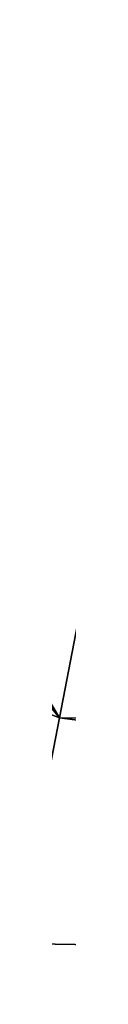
# Model space of a CAD drawing. Header units: metres. Extents: x 3396912 to 3397061, y 5691756 to 5691931.
# Tile 46 of 256: x 3396947.81229 to 3396947.8161, y 5691832.64974 to 5691833.07793. Entities that reach past the tile are written whole.
import ezdxf

# ---------------------------------------------------------------- set-up
doc = ezdxf.new("R2010")
doc.units = ezdxf.units.M
doc.header["$LTSCALE"] = 0.25
for name, color, linetype in [('GROUP347', 7, 'Continuous'), ('MESH1016', 7, 'Continuous'), ('MESH1079', 7, 'Continuous'), ('MESH990', 7, 'Continuous')]:
    doc.layers.add(name, color=color, linetype=linetype)

msp = doc.modelspace()

# ---------------------------------------------------------------- meshes
at = {"layer": 'GROUP347', "color": 7}
mesh = msp.add_polyface(dxfattribs=at)
corners = [(3396950.339229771, 5691836.466166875, 0.4000000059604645), (3396949.866046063, 5691836.098970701, 0.1000000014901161), (3396950.474161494, 5691836.217154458, 0.4000000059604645), (3396949.734106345, 5691836.342453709, 0.1000000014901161), (3396950.204295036, 5691836.715176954, 0.4000000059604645), (3396950.204295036, 5691836.715176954, 0.4000000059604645), (3396949.992653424, 5691836.903377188, 0.4000000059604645), (3396949.734106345, 5691836.342453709, 0.1000000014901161), (3396950.040100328, 5691835.777759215, 0.1000000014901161), (3396950.60909623, 5691835.96814438, 0.4000000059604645), (3396950.60909623, 5691835.96814438, 0.4000000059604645), (3396950.040100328, 5691835.777759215, 0.1000000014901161), (3396950.651195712, 5691835.688068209, 0.4000000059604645), (3396950.087840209, 5691835.460186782, 0.1000000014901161), (3396950.693293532, 5691835.408000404, 0.4000000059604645), (3396950.135575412, 5691835.142620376, 0.1000000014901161), (3396950.735396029, 5691835.127926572, 0.4000000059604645), (3396950.735396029, 5691835.127926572, 0.4000000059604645), (3396950.135575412, 5691835.142620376, 0.1000000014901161), (3396950.679637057, 5691834.850249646, 0.4000000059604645), (3396950.072351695, 5691834.827765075, 0.1000000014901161), (3396950.623873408, 5691834.572578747, 0.4000000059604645), (3396950.009120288, 5691834.512913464, 0.1000000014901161), (3396950.568111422, 5691834.294899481, 0.4000000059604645), (3396950.568111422, 5691834.294899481, 0.4000000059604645), (3396950.009120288, 5691834.512913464, 0.1000000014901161), (3396950.421151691, 5691834.052793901, 0.4000000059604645), (3396949.8424882, 5691834.238390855, 0.1000000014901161), (3396950.27419196, 5691833.810688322, 0.4000000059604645), (3396949.675848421, 5691833.963871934, 0.1000000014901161), (3396950.127229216, 5691833.568580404, 0.4000000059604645), (3396950.127229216, 5691833.568580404, 0.4000000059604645), (3396949.675848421, 5691833.963871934, 0.1000000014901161), (3396949.906625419, 5691833.390967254, 0.4000000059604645), (3396949.425707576, 5691833.762478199, 0.1000000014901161), (3396949.686021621, 5691833.213354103, 0.4000000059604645), (3396949.175571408, 5691833.561078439, 0.1000000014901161), (3396949.465419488, 5691833.035732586, 0.4000000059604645), (3396949.175571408, 5691833.561078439, 0.1000000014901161), (3396949.197523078, 5691832.943833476, 0.4000000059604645), (3396949.465419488, 5691833.035732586, 0.4000000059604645), (3396948.853966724, 5691833.450755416, 0.1000000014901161), (3396948.929631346, 5691832.851928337, 0.4000000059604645), (3396948.568049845, 5691833.352665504, 0.1000000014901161), (3396948.661739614, 5691832.760023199, 0.4000000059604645), (3396948.568049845, 5691833.352665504, 0.1000000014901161), (3396948.378561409, 5691832.764811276, 0.4000000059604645), (3396948.661739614, 5691832.760023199, 0.4000000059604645), (3396948.246957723, 5691833.358094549, 0.1000000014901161), (3396948.09538019, 5691832.769597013, 0.4000000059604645), (3396947.925862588, 5691833.363521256, 0.1000000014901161), (3396947.812201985, 5691832.774385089, 0.4000000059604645), (3396947.925862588, 5691833.363521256, 0.1000000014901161), (3396947.547567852, 5691832.875291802, 0.4000000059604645), (3396947.812201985, 5691832.774385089, 0.4000000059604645), (3396947.625801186, 5691833.477930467, 0.1000000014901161), (3396947.282930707, 5691832.976196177, 0.4000000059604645), (3396947.325738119, 5691833.592348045, 0.1000000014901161), (3396947.018301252, 5691833.077096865, 0.4000000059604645), (3396947.325738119, 5691833.592348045, 0.1000000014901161), (3396946.803823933, 5691833.262063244, 0.4000000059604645), (3396947.018301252, 5691833.077096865, 0.4000000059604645), (3396947.082544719, 5691833.802079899, 0.1000000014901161), (3396946.589349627, 5691833.447031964, 0.4000000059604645), (3396946.839354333, 5691834.011814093, 0.1000000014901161), (3396946.374870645, 5691833.632006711, 0.4000000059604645), (3396946.839354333, 5691834.011814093, 0.1000000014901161), (3396946.236174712, 5691833.878938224, 0.4000000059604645), (3396946.374870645, 5691833.632006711, 0.4000000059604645), (3396946.682088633, 5691834.291809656, 0.1000000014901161), (3396946.097481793, 5691834.125872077, 0.4000000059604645), (3396946.524825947, 5691834.571807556, 0.1000000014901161), (3396945.958788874, 5691834.37280593, 0.4000000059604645), (3396946.524825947, 5691834.571807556, 0.1000000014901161), (3396945.912439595, 5691834.652210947, 0.4000000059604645), (3396945.958788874, 5691834.37280593, 0.4000000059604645), (3396946.472277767, 5691834.888613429, 0.1000000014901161), (3396945.866098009, 5691834.931612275, 0.4000000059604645), (3396946.419724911, 5691835.205425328, 0.1000000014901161), (3396945.819753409, 5691835.211011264, 0.4000000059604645), (3396946.413355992, 5691835.391645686, 0.1000000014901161), (3396945.819753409, 5691835.211011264, 0.4000000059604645), (3396946.419724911, 5691835.205425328, 0.1000000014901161), (3396945.80879493, 5691835.531293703, 0.4000000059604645), (3396946.406987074, 5691835.577866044, 0.1000000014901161), (3396946.384459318, 5691835.762826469, 0.1000000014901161), (3396945.80879493, 5691835.531293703, 0.4000000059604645), (3396946.406987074, 5691835.577866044, 0.1000000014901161), (3396945.770048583, 5691835.849403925, 0.4000000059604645), (3396946.361926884, 5691835.947792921, 0.1000000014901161), (3396946.323406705, 5691836.13009673, 0.1000000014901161), (3396945.770048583, 5691835.849403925, 0.4000000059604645), (3396946.361926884, 5691835.947792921, 0.1000000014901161), (3396945.703802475, 5691836.162948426, 0.4000000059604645), (3396946.284886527, 5691836.312400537, 0.1000000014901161), (3396946.230672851, 5691836.490666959, 0.1000000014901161), (3396945.703802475, 5691836.162948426, 0.4000000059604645), (3396946.284886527, 5691836.312400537, 0.1000000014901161), (3396945.610553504, 5691836.469550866, 0.4000000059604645), (3396946.176459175, 5691836.668933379, 0.1000000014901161), (3396946.106955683, 5691836.84181465, 0.1000000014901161), (3396945.610553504, 5691836.469550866, 0.4000000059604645), (3396946.176459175, 5691836.668933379, 0.1000000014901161), (3396945.491017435, 5691836.766888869, 0.4000000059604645), (3396946.037452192, 5691837.014695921, 0.1000000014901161), (3396945.953187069, 5691837.180882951, 0.1000000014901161), (3396945.491017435, 5691836.766888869, 0.4000000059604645), (3396946.037452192, 5691837.014695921, 0.1000000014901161), (3396945.34609045, 5691837.052712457, 0.4000000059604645), (3396945.868921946, 5691837.347069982, 0.1000000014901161), (3396945.770530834, 5691837.505308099, 0.1000000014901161), (3396945.34609045, 5691837.052712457, 0.4000000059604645), (3396945.868921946, 5691837.347069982, 0.1000000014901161), (3396945.176874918, 5691837.324854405, 0.4000000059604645), (3396945.6721444, 5691837.663540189, 0.1000000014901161), (3396945.560378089, 5691837.812625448, 0.1000000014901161), (3396945.176874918, 5691837.324854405, 0.4000000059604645), (3396945.6721444, 5691837.663540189, 0.1000000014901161), (3396944.984643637, 5691837.581270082, 0.4000000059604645), (3396945.448608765, 5691837.961708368, 0.1000000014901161), (3396945.448608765, 5691837.961708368, 0.1000000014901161), (3396945.32430513, 5691838.100523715, 0.1000000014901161), (3396944.984643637, 5691837.581270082, 0.4000000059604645), (3396944.770860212, 5691837.820004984, 0.4000000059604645), (3396945.20000316, 5691838.239330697, 0.1000000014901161), (3396945.20000316, 5691838.239330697, 0.1000000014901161), (3396945.064112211, 5691838.366807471, 0.1000000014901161), (3396944.770860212, 5691837.820004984, 0.4000000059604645), (3396944.537135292, 5691838.039257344, 0.4000000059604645), (3396944.928216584, 5691838.494290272, 0.1000000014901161), (3396944.928216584, 5691838.494290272, 0.1000000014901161), (3396944.78175504, 5691838.609479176, 0.1000000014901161), (3396944.537135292, 5691838.039257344, 0.4000000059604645), (3396944.285241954, 5691838.237370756, 0.4000000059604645), (3396944.635296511, 5691838.724670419, 0.1000000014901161), (3396944.635296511, 5691838.724670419, 0.1000000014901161), (3396944.47938221, 5691838.826690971, 0.1000000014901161), (3396944.285241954, 5691838.237370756, 0.4000000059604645), (3396944.017083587, 5691838.412838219, 0.4000000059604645), (3396944.323466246, 5691838.928719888, 0.1000000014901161), (3396944.323466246, 5691838.928719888, 0.1000000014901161), (3396943.73825774, 5691838.594069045, 0.4000000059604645), (3396944.017083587, 5691838.412838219, 0.4000000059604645), (3396944.085311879, 5691839.083511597, 0.1000000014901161), (3396944.085311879, 5691839.083511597, 0.1000000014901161), (3396943.860434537, 5691839.257046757, 0.1000000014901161), (3396943.73825774, 5691838.594069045, 0.4000000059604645), (3396943.474979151, 5691838.797234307, 0.4000000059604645), (3396943.860434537, 5691839.257046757, 0.1000000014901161), (3396943.650312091, 5691839.448173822, 0.1000000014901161), (3396943.474979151, 5691838.797234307, 0.4000000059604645), (3396943.228969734, 5691839.021004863, 0.4000000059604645), (3396943.650312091, 5691839.448173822, 0.1000000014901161), (3396943.001846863, 5691839.263912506, 0.4000000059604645), (3396943.228969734, 5691839.021004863, 0.4000000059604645), (3396943.456315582, 5691839.655648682, 0.1000000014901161), (3396943.456315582, 5691839.655648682, 0.1000000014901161), (3396942.795083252, 5691839.524376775, 0.4000000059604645), (3396943.001846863, 5691839.263912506, 0.4000000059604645), (3396943.279715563, 5691839.878120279, 0.1000000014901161), (3396943.12166235, 5691840.114124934, 0.1000000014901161), (3396942.795083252, 5691839.524376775, 0.4000000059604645), (3396943.279715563, 5691839.878120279, 0.1000000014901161), (3396942.610037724, 5691839.800690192, 0.4000000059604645), (3396942.983186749, 5691840.362135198, 0.1000000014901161), (3396942.610037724, 5691839.800690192, 0.4000000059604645), (3396943.12166235, 5691840.114124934, 0.1000000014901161), (3396942.447918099, 5691840.09104742, 0.4000000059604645), (3396942.865202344, 5691840.620513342, 0.1000000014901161), (3396942.447918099, 5691840.09104742, 0.4000000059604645), (3396942.983186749, 5691840.362135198, 0.1000000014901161), (3396942.309787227, 5691840.393549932, 0.4000000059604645), (3396942.865202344, 5691840.620513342, 0.1000000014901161), (3396942.196541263, 5691840.706227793, 0.4000000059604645), (3396942.309787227, 5691840.393549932, 0.4000000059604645), (3396942.76847379, 5691840.887583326, 0.1000000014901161), (3396942.693635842, 5691841.161587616, 0.1000000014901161), (3396942.196541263, 5691840.706227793, 0.4000000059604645), (3396942.76847379, 5691840.887583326, 0.1000000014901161), (3396942.108922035, 5691841.027029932, 0.4000000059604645), (3396942.693635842, 5691841.161587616, 0.1000000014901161), (3396942.047502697, 5691841.353861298, 0.4000000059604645), (3396942.108922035, 5691841.027029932, 0.4000000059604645), (3396942.641178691, 5691841.440743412, 0.1000000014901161), (3396942.641178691, 5691841.440743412, 0.1000000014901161), (3396942.012687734, 5691841.68458287, 0.4000000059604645), (3396942.047502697, 5691841.353861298, 0.4000000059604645), (3396942.611443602, 5691841.723229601, 0.1000000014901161), (3396942.611443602, 5691841.723229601, 0.1000000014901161), (3396942.024557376, 5691842.03432326, 0.4000000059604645), (3396942.012687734, 5691841.68458287, 0.4000000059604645), (3396942.61931219, 5691841.955167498, 0.1000000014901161), (3396942.61931219, 5691841.955167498, 0.1000000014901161), (3396942.104575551, 5691842.374987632, 0.4000000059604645), (3396942.024557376, 5691842.03432326, 0.4000000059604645), (3396942.672377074, 5691842.181087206, 0.1000000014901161), (3396942.672377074, 5691842.181087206, 0.1000000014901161), (3396942.249645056, 5691842.693443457, 0.4000000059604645), (3396942.104575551, 5691842.374987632, 0.4000000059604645), (3396942.768587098, 5691842.392270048, 0.1000000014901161), (3396942.454176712, 5691842.97738634, 0.4000000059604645), (3396942.249645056, 5691842.693443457, 0.4000000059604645), (3396942.768587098, 5691842.392270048, 0.1000000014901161), (3396942.904224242, 5691842.580577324, 0.1000000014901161), (3396943.074056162, 5691842.738732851, 0.1000000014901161), (3396942.454176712, 5691842.97738634, 0.4000000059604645), (3396942.904224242, 5691842.580577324, 0.1000000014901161), (3396942.710269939, 5691843.215866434, 0.4000000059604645), (3396943.008042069, 5691843.39967919, 0.4000000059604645), (3396942.710269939, 5691843.215866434, 0.4000000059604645), (3396943.074056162, 5691842.738732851, 0.1000000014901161), (3396943.271532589, 5691842.860629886, 0.1000000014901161), (3396943.336008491, 5691843.521727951, 0.4000000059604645), (3396943.008042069, 5691843.39967919, 0.4000000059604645), (3396943.271532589, 5691842.860629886, 0.1000000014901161), (3396943.489030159, 5691842.941569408, 0.1000000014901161), (3396943.336008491, 5691843.521727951, 0.4000000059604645), (3396943.489030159, 5691842.941569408, 0.1000000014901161), (3396943.718151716, 5691842.978434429, 0.1000000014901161), (3396943.681502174, 5691843.577310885, 0.4000000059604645), (3396943.681502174, 5691843.577310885, 0.4000000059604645), (3396943.718151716, 5691842.978434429, 0.1000000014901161), (3396943.950061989, 5691842.96978632, 0.1000000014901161), (3396944.031196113, 5691843.564275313, 0.4000000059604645), (3396944.031196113, 5691843.564275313, 0.4000000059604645), (3396943.950061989, 5691842.96978632, 0.1000000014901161), (3396944.175803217, 5691842.915974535, 0.1000000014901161), (3396944.371595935, 5691843.483129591, 0.4000000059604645), (3396944.689564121, 5691843.336996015, 0.4000000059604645), (3396944.371595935, 5691843.483129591, 0.4000000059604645), (3396944.175803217, 5691842.915974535, 0.1000000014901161), (3396944.386671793, 5691842.819061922, 0.1000000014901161), (3396944.689564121, 5691843.336996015, 0.4000000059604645), (3396944.386671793, 5691842.819061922, 0.1000000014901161), (3396944.57452236, 5691842.682799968, 0.1000000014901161), (3396944.972828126, 5691843.131522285, 0.4000000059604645), (3396944.972828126, 5691843.131522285, 0.4000000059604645), (3396944.57452236, 5691842.682799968, 0.1000000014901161), (3396944.68256744, 5691842.594361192, 0.1000000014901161), (3396945.043725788, 5691843.073493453, 0.4000000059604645), (3396945.119041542, 5691843.02130739, 0.4000000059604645), (3396945.043725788, 5691843.073493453, 0.4000000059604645), (3396944.68256744, 5691842.594361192, 0.1000000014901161), (3396944.79734087, 5691842.514842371, 0.1000000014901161), (3396945.19828429, 5691842.975316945, 0.4000000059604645), (3396945.119041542, 5691843.02130739, 0.4000000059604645), (3396944.79734087, 5691842.514842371, 0.1000000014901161), (3396944.91810481, 5691842.444752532, 0.1000000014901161), (3396945.19828429, 5691842.975316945, 0.4000000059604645), (3396944.91810481, 5691842.444752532, 0.1000000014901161), (3396945.044084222, 5691842.384542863, 0.1000000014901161), (3396945.280951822, 5691842.935808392, 0.4000000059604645), (3396945.366510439, 5691842.903033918, 0.4000000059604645), (3396945.280951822, 5691842.935808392, 0.4000000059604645), (3396945.044084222, 5691842.384542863, 0.1000000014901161), (3396945.454421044, 5691842.877202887, 0.4000000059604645), (3396945.280951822, 5691842.935808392, 0.4000000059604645), (3396945.366510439, 5691842.903033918, 0.4000000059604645), (3396945.454421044, 5691842.877202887, 0.4000000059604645), (3396945.366510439, 5691842.903033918, 0.4000000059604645), (3396945.308436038, 5691842.295237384, 0.1000000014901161), (3396945.174471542, 5691842.334600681, 0.1000000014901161), (3396945.174471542, 5691842.334600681, 0.1000000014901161), (3396945.454421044, 5691842.877202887, 0.4000000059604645), (3396945.308436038, 5691842.295237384, 0.1000000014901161), (3396945.445115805, 5691842.266711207, 0.1000000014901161), (3396945.544107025, 5691842.858485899, 0.4000000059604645), (3396945.544107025, 5691842.858485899, 0.4000000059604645), (3396945.445115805, 5691842.266711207, 0.1000000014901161), (3396945.583644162, 5691842.249199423, 0.1000000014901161), (3396945.635006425, 5691842.846997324, 0.4000000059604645), (3396945.726533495, 5691842.842813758, 0.4000000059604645), (3396945.635006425, 5691842.846997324, 0.4000000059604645), (3396945.583644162, 5691842.249199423, 0.1000000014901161), (3396945.81810644, 5691842.845956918, 0.4000000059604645), (3396945.635006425, 5691842.846997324, 0.4000000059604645), (3396945.726533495, 5691842.842813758, 0.4000000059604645), (3396945.81810644, 5691842.845956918, 0.4000000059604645), (3396945.726533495, 5691842.842813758, 0.4000000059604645), (3396945.862672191, 5691842.247612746, 0.1000000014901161), (3396945.723127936, 5691842.242820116, 0.1000000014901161), (3396945.723127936, 5691842.242820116, 0.1000000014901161), (3396945.909130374, 5691842.856409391, 0.4000000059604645), (3396945.81810644, 5691842.845956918, 0.4000000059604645), (3396945.862672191, 5691842.247612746, 0.1000000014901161), (3396945.999026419, 5691842.874108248, 0.4000000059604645), (3396945.909130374, 5691842.856409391, 0.4000000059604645), (3396945.999026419, 5691842.874108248, 0.4000000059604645), (3396945.909130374, 5691842.856409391, 0.4000000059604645), (3396946.00138626, 5691842.26354283, 0.1000000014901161), (3396946.00138626, 5691842.26354283, 0.1000000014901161), (3396946.138380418, 5691842.290518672, 0.1000000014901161), (3396946.239384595, 5691842.908278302, 0.4000000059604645), (3396945.999026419, 5691842.874108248, 0.4000000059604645), (3396946.138380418, 5691842.290518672, 0.1000000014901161), (3396946.323464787, 5691842.316831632, 0.1000000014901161), (3396946.508549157, 5691842.343144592, 0.1000000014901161), (3396946.479735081, 5691842.942452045, 0.4000000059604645), (3396946.722262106, 5691842.931497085, 0.4000000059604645), (3396946.479735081, 5691842.942452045, 0.4000000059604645), (3396946.508549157, 5691842.343144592, 0.1000000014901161), (3396946.695308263, 5691842.334707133, 0.1000000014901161), (3396946.882062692, 5691842.326275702, 0.1000000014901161), (3396946.964789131, 5691842.920542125, 0.4000000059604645), (3396947.201080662, 5691842.864845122, 0.4000000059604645), (3396946.964789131, 5691842.920542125, 0.4000000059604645), (3396946.882062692, 5691842.326275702, 0.1000000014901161), (3396947.06401956, 5691842.28338269, 0.1000000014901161), (3396947.245979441, 5691842.240492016, 0.1000000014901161), (3396947.437379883, 5691842.809144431, 0.4000000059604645), (3396947.659264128, 5691842.710630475, 0.4000000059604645), (3396947.437379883, 5691842.809144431, 0.4000000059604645), (3396947.245979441, 5691842.240492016, 0.1000000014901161), (3396947.416840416, 5691842.164633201, 0.1000000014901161), (3396947.587706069, 5691842.088768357, 0.1000000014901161), (3396947.881148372, 5691842.612116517, 0.4000000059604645), (3396948.080937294, 5691842.474196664, 0.4000000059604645), (3396947.881148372, 5691842.612116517, 0.4000000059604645), (3396947.587706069, 5691842.088768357, 0.1000000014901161), (3396947.741551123, 5691841.982563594, 0.1000000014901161), (3396947.89539919, 5691841.87636117, 0.1000000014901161), (3396948.280726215, 5691842.33627681, 0.4000000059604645), (3396948.451504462, 5691842.163724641, 0.4000000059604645), (3396948.280726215, 5691842.33627681, 0.4000000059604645), (3396947.89539919, 5691841.87636117, 0.1000000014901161), (3396948.026904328, 5691841.743491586, 0.1000000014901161), (3396948.158414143, 5691841.610615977, 0.1000000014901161), (3396948.622281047, 5691841.99118084, 0.4000000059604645), (3396948.622281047, 5691841.99118084, 0.4000000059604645), (3396948.158414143, 5691841.610615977, 0.1000000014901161), (3396948.75813129, 5691841.789978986, 0.4000000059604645), (3396948.26302623, 5691841.455679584, 0.1000000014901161), (3396948.367633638, 5691841.30074922, 0.1000000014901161), (3396948.893986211, 5691841.588771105, 0.4000000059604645), (3396948.893986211, 5691841.588771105, 0.4000000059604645), (3396948.367633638, 5691841.30074922, 0.1000000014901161), (3396948.990205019, 5691841.365882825, 0.4000000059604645), (3396948.441728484, 5691841.129113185, 0.1000000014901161), (3396948.515823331, 5691840.957477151, 0.1000000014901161), (3396949.086423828, 5691841.142994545, 0.4000000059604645), (3396949.086423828, 5691841.142994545, 0.4000000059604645), (3396948.515823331, 5691840.957477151, 0.1000000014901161), (3396949.139678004, 5691840.906137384, 0.4000000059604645), (3396948.556833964, 5691840.775087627, 0.1000000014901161), (3396948.59784626, 5691840.592689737, 0.1000000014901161), (3396949.19293987, 5691840.669276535, 0.4000000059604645), (3396949.19293987, 5691840.669276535, 0.4000000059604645), (3396948.59784626, 5691840.592689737, 0.1000000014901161), (3396949.201389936, 5691840.426651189, 0.4000000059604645), (3396948.604350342, 5691840.405859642, 0.1000000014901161), (3396948.610862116, 5691840.219025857, 0.1000000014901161), (3396949.209835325, 5691840.184031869, 0.4000000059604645), (3396949.209835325, 5691840.184031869, 0.4000000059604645), (3396948.610862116, 5691840.219025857, 0.1000000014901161), (3396949.173187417, 5691839.944043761, 0.4000000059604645), (3396948.582637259, 5691840.034226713, 0.1000000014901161), (3396948.554417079, 5691839.849421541, 0.1000000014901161), (3396949.136536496, 5691839.704053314, 0.4000000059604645), (3396949.136536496, 5691839.704053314, 0.4000000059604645), (3396948.554417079, 5691839.849421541, 0.1000000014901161), (3396949.05605808, 5691839.475006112, 0.4000000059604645), (3396948.492443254, 5691839.673043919, 0.1000000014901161), (3396948.430467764, 5691839.496674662, 0.1000000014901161), (3396948.975582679, 5691839.245961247, 0.4000000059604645), (3396948.975582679, 5691839.245961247, 0.4000000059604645), (3396948.430467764, 5691839.496674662, 0.1000000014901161), (3396948.907840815, 5691839.071684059, 0.4000000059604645), (3396948.336503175, 5691839.254921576, 0.1000000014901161), (3396948.907840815, 5691839.071684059, 0.4000000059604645), (3396948.336503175, 5691839.254921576, 0.1000000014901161), (3396948.272340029, 5691839.003605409, 0.1000000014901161), (3396948.861583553, 5691838.890515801, 0.4000000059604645), (3396948.861583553, 5691838.890515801, 0.4000000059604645), (3396948.272340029, 5691839.003605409, 0.1000000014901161), (3396948.23890378, 5691838.746399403, 0.1000000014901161), (3396948.837483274, 5691838.705093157, 0.4000000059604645), (3396948.837483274, 5691838.705093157, 0.4000000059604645), (3396948.23890378, 5691838.746399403, 0.1000000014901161), (3396948.835886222, 5691838.518118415, 0.4000000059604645), (3396948.236691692, 5691838.487030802, 0.1000000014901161), (3396948.835886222, 5691838.518118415, 0.4000000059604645), (3396948.236691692, 5691838.487030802, 0.1000000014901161), (3396948.265733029, 5691838.229288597, 0.1000000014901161), (3396948.856822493, 5691838.332309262, 0.4000000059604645), (3396948.856822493, 5691838.332309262, 0.4000000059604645), (3396948.265733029, 5691838.229288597, 0.1000000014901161), (3396948.899981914, 5691838.150380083, 0.4000000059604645), (3396948.325602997, 5691837.976918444, 0.1000000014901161), (3396948.899981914, 5691838.150380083, 0.4000000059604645), (3396948.325602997, 5691837.976918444, 0.1000000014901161), (3396948.96473807, 5691837.974973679, 0.4000000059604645), (3396948.415430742, 5691837.733599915, 0.1000000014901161), (3396948.96473807, 5691837.974973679, 0.4000000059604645), (3396948.415430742, 5691837.733599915, 0.1000000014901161), (3396949.05015027, 5691837.808633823, 0.4000000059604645), (3396948.533908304, 5691837.502866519, 0.1000000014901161), (3396949.05015027, 5691837.808633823, 0.4000000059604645), (3396948.533908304, 5691837.502866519, 0.1000000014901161), (3396948.679317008, 5691837.288077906, 0.1000000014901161), (3396949.154968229, 5691837.653799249, 0.4000000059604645), (3396949.277677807, 5691837.512713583, 0.4000000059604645), (3396949.154968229, 5691837.653799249, 0.4000000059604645), (3396948.679317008, 5691837.288077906, 0.1000000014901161), (3396948.849526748, 5691837.092371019, 0.1000000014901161), (3396949.416482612, 5691837.387430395, 0.4000000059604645), (3396949.277677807, 5691837.512713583, 0.4000000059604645), (3396948.849526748, 5691837.092371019, 0.1000000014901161), (3396949.042073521, 5691836.918585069, 0.1000000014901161), (3396949.416482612, 5691837.387430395, 0.4000000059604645), (3396949.042073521, 5691836.918585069, 0.1000000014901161), (3396949.254147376, 5691836.769252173, 0.1000000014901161), (3396949.56936251, 5691837.279781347, 0.4000000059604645), (3396949.781008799, 5691837.091575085, 0.4000000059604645), (3396949.56936251, 5691837.279781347, 0.4000000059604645), (3396949.254147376, 5691836.769252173, 0.1000000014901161), (3396949.493144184, 5691836.556727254, 0.1000000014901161), (3396948.837483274, 5691838.705093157, 0.4000000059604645), (3396948.835886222, 5691838.518118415, 0.4000000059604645), (3396948.856822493, 5691838.332309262, 0.4000000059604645), (3396948.975582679, 5691839.245961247, 0.4000000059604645), (3396948.907840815, 5691839.071684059, 0.4000000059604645), (3396948.861583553, 5691838.890515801, 0.4000000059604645), (3396944.770860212, 5691837.820004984, 0.4000000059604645), (3396944.537135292, 5691838.039257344, 0.4000000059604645), (3396944.285241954, 5691838.237370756, 0.4000000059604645)]
mesh.append_faces([[corners[k] for k in face] for face in [(0, 1, 2), (0, 3, 1), (4, 3, 0), (5, 6, 7), (2, 1, 8), (2, 8, 9), (10, 11, 12), (12, 11, 13), (12, 13, 14), (14, 13, 15), (14, 15, 16), (17, 18, 19), (19, 18, 20), (19, 20, 21), (21, 20, 22), (21, 22, 23), (24, 25, 26), (26, 25, 27), (26, 27, 28), (28, 27, 29), (28, 29, 30), (31, 32, 33), (32, 34, 33), (33, 34, 35), (34, 36, 35), (35, 36, 37), (38, 39, 40), (38, 41, 39), (41, 42, 39), (41, 43, 42), (43, 44, 42), (45, 46, 47), (45, 48, 46), (48, 49, 46), (48, 50, 49), (50, 51, 49), (52, 53, 54), (52, 55, 53), (55, 56, 53), (55, 57, 56), (57, 58, 56), (59, 60, 61), (59, 62, 60), (62, 63, 60), (62, 64, 63), (64, 65, 63), (66, 67, 68), (69, 67, 66), (69, 70, 67), (71, 70, 69), (71, 72, 70), (73, 74, 75), (76, 74, 73), (76, 77, 74), (78, 77, 76), (78, 79, 77), (80, 81, 82), (80, 83, 81), (84, 83, 80), (85, 86, 87), (85, 88, 86), (89, 88, 85), (90, 91, 92), (90, 93, 91), (94, 93, 90), (95, 96, 97), (95, 98, 96), (99, 98, 95), (100, 101, 102), (100, 103, 101), (104, 103, 100), (105, 106, 107), (105, 108, 106), (109, 108, 105), (110, 111, 112), (110, 113, 111), (114, 113, 110), (115, 116, 117), (115, 118, 116), (119, 118, 115), (120, 121, 122), (121, 123, 122), (121, 124, 123), (125, 126, 127), (126, 128, 127), (126, 129, 128), (130, 131, 132), (131, 133, 132), (131, 134, 133), (135, 136, 137), (136, 138, 137), (136, 139, 138), (140, 141, 142), (140, 143, 141), (144, 145, 146), (145, 147, 146), (148, 149, 150), (149, 151, 150), (152, 153, 154), (152, 155, 153), (156, 157, 158), (156, 159, 157), (160, 161, 162), (160, 163, 161), (164, 165, 166), (164, 167, 165), (168, 169, 170), (168, 171, 169), (172, 173, 174), (175, 173, 172), (176, 177, 178), (176, 179, 177), (180, 181, 182), (183, 181, 180), (184, 185, 186), (187, 185, 184), (188, 189, 190), (191, 189, 188), (192, 193, 194), (195, 193, 192), (196, 197, 198), (199, 197, 196), (200, 201, 202), (203, 200, 202), (204, 205, 206), (207, 205, 204), (208, 209, 210), (208, 210, 211), (212, 213, 214), (212, 214, 215), (216, 217, 218), (219, 216, 218), (220, 221, 222), (223, 220, 222), (224, 225, 226), (227, 224, 226), (228, 229, 230), (228, 230, 231), (232, 233, 234), (235, 232, 234), (236, 237, 238), (239, 236, 238), (240, 241, 242), (240, 242, 243), (244, 245, 246), (244, 246, 247), (248, 249, 250), (251, 248, 250), (252, 253, 254), (255, 256, 257), (258, 259, 260), (259, 261, 260), (252, 254, 262), (263, 264, 265), (266, 263, 265), (267, 268, 269), (270, 267, 269), (271, 272, 273), (274, 275, 276), (277, 278, 279), (278, 280, 279), (271, 273, 281), (282, 283, 284), (285, 274, 286), (287, 288, 289), (282, 284, 290), (287, 289, 291), (292, 293, 294), (292, 294, 295), (292, 295, 296), (297, 292, 296), (298, 299, 300), (298, 300, 301), (298, 301, 302), (303, 298, 302), (304, 305, 306), (304, 306, 307), (304, 307, 308), (309, 304, 308), (310, 311, 312), (310, 312, 313), (310, 313, 314), (315, 310, 314), (316, 317, 318), (316, 318, 319), (316, 319, 320), (321, 316, 320), (322, 323, 324), (322, 324, 325), (322, 325, 326), (327, 322, 326), (328, 329, 330), (330, 329, 331), (330, 331, 332), (330, 332, 333), (334, 335, 336), (336, 335, 337), (336, 337, 338), (336, 338, 339), (340, 341, 342), (342, 341, 343), (342, 343, 344), (342, 344, 345), (346, 347, 348), (348, 347, 349), (348, 349, 350), (348, 350, 351), (352, 353, 354), (354, 353, 355), (354, 355, 356), (354, 356, 357), (358, 359, 360), (360, 359, 361), (360, 361, 362), (360, 362, 363), (364, 365, 366), (366, 365, 367), (368, 369, 370), (368, 370, 371), (372, 373, 374), (372, 374, 375), (376, 377, 378), (378, 377, 379), (380, 381, 382), (380, 382, 383), (384, 385, 386), (386, 385, 387), (388, 389, 390), (390, 389, 391), (392, 393, 394), (394, 393, 395), (396, 397, 398), (396, 398, 399), (400, 401, 402), (400, 402, 403), (404, 405, 406), (404, 406, 407), (408, 409, 410), (411, 408, 410), (412, 413, 414), (412, 414, 415), (416, 417, 418), (419, 420, 421), (422, 423, 424)]], dxfattribs={"color": 7})
at = {"layer": 'MESH1016', "color": 7}
mesh = msp.add_polyface(dxfattribs=at)
corners = [(3396945.743036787, 5691829.898139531, 0.6203004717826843), (3396945.748051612, 5691829.902031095, 0.6192001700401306), (3396946.146710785, 5691829.396566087, 0.6484249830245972), (3396946.146710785, 5691829.396566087, 0.6484249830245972), (3396946.141692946, 5691829.392672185, 0.6495252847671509), (3396945.378708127, 5691830.428961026, 0.5878488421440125), (3396945.381905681, 5691830.431442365, 0.5928652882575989), (3396945.747141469, 5691829.901324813, 0.6222585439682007), (3396945.747141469, 5691829.901324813, 0.6222585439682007), (3396945.743946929, 5691829.898845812, 0.6172420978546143), (3396945.04910707, 5691830.982057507, 0.5579036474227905), (3396945.050909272, 5691830.983456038, 0.5639309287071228), (3396945.381206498, 5691830.430899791, 0.5933707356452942), (3396945.381206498, 5691830.430899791, 0.5933707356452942), (3396945.379407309, 5691830.429503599, 0.5873434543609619), (3396945.051982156, 5691830.984288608, 0.5670986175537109), (3396945.048034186, 5691830.981224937, 0.5547360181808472), (3396944.355719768, 5691832.119211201, 0.4938187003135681), (3396944.355719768, 5691832.119211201, 0.4938187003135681), (3396944.359667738, 5691832.122274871, 0.5061812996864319), (3396944.366047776, 5691832.127225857, 0.5347593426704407), (3396944.349339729, 5691832.114260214, 0.4652406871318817), (3396940.574852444, 5691838.318512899, 0.2152406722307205), (3396940.574852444, 5691838.318512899, 0.2152406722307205), (3396940.591563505, 5691838.33148088, 0.2847593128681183), (3396940.591879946, 5691838.331726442, 0.3447615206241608), (3396940.574539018, 5691838.318269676, 0.1552384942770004), (3396930.65918453, 5691854.616461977, -0.09476151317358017), (3396930.65918453, 5691854.616461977, -0.09476151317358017), (3396930.676525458, 5691854.629918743, 0.09476151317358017), (3396946.142859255, 5691829.393577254, 0.6517118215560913), (3396946.145547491, 5691829.395663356, 0.6462384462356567), (3396946.575976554, 5691828.9169381, 0.6751734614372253), (3396946.575976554, 5691828.9169381, 0.6751734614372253), (3396946.573288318, 5691828.914851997, 0.6806468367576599), (3396946.573845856, 5691828.915284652, 0.6809747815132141), (3396946.575419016, 5691828.916505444, 0.6748454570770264), (3396947.035827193, 5691828.466510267, 0.7033705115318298), (3396947.035827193, 5691828.466510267, 0.7033705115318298), (3396947.034257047, 5691828.465291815, 0.7094997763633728), (3396947.034501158, 5691828.465481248, 0.7095837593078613), (3396947.035583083, 5691828.466320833, 0.7032865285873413), (3396947.524059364, 5691828.046933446, 0.7312831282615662), (3396947.524059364, 5691828.046933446, 0.7312831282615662), (3396947.52297744, 5691828.04609386, 0.7375802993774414), (3396947.523281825, 5691828.046330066, 0.7362369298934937), (3396947.523754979, 5691828.046697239, 0.7326264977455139), (3396947.814670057, 5691827.825210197, 0.7481947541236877), (3396947.814670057, 5691827.825210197, 0.7481947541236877), (3396947.814196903, 5691827.824843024, 0.7518052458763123)]
mesh.append_faces([[corners[k] for k in face] for face in [(0, 1, 2), (3, 4, 0), (5, 6, 7), (8, 9, 5), (10, 11, 12), (13, 14, 10), (15, 16, 17), (18, 19, 15), (20, 21, 22), (23, 24, 20), (25, 26, 27), (28, 29, 25), (30, 31, 32), (33, 34, 30), (35, 36, 37), (38, 39, 35), (40, 41, 42), (43, 44, 40), (45, 46, 47), (48, 49, 45)]], dxfattribs={"vtx2": -1, "color": 7})
at = {"layer": 'MESH1079', "color": 7}
mesh = msp.add_polyface(dxfattribs=at)
corners = [(3396947.812201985, 5691832.774385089), (3396945.819753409, 5691835.211011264), (3396946.839354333, 5691834.011814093), (3396947.018301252, 5691833.077096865), (3396945.958788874, 5691834.37280593), (3396946.374870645, 5691833.632006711), (3396946.361926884, 5691835.947792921), (3396945.491017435, 5691836.766888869), (3396945.34609045, 5691837.052712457), (3396946.406987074, 5691835.577866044), (3396945.610553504, 5691836.469550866), (3396945.703802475, 5691836.162948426), (3396946.419724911, 5691835.205425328), (3396945.770048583, 5691835.849403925), (3396945.80879493, 5691835.531293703), (3396946.524825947, 5691834.571807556), (3396946.524825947, 5691834.571807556), (3396946.839354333, 5691834.011814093, 0.1000000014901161), (3396946.839354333, 5691834.011814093), (3396946.524825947, 5691834.571807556, 0.1000000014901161), (3396946.419724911, 5691835.205425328), (3396946.524825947, 5691834.571807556, 0.1000000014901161), (3396946.524825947, 5691834.571807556), (3396946.419724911, 5691835.205425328, 0.1000000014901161), (3396946.406987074, 5691835.577866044), (3396946.419724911, 5691835.205425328, 0.1000000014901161), (3396946.419724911, 5691835.205425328), (3396946.406987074, 5691835.577866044, 0.1000000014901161), (3396946.361926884, 5691835.947792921), (3396946.406987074, 5691835.577866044, 0.1000000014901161), (3396946.406987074, 5691835.577866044), (3396946.361926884, 5691835.947792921, 0.1000000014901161), (3396946.284886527, 5691836.312400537), (3396946.361926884, 5691835.947792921, 0.1000000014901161), (3396946.361926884, 5691835.947792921), (3396946.284886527, 5691836.312400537, 0.1000000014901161), (3396946.176459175, 5691836.668933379), (3396946.284886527, 5691836.312400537, 0.1000000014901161), (3396946.284886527, 5691836.312400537), (3396946.176459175, 5691836.668933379, 0.1000000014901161), (3396946.037452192, 5691837.014695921), (3396946.176459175, 5691836.668933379, 0.1000000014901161), (3396946.176459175, 5691836.668933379), (3396946.037452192, 5691837.014695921, 0.1000000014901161), (3396945.868921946, 5691837.347069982), (3396946.037452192, 5691837.014695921, 0.1000000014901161), (3396946.037452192, 5691837.014695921), (3396945.868921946, 5691837.347069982, 0.1000000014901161), (3396945.6721444, 5691837.663540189), (3396945.868921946, 5691837.347069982, 0.1000000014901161), (3396945.868921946, 5691837.347069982), (3396945.6721444, 5691837.663540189, 0.1000000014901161), (3396949.175571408, 5691833.561078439, 0.1000000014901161), (3396942.672377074, 5691842.181087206, 0.1000000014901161), (3396949.675848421, 5691833.963871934, 0.1000000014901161), (3396945.448608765, 5691837.961708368, 0.1000000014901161), (3396942.611443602, 5691841.723229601, 0.1000000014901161), (3396945.6721444, 5691837.663540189, 0.1000000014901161), (3396945.868921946, 5691837.347069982, 0.1000000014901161), (3396946.037452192, 5691837.014695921, 0.1000000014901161), (3396946.176459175, 5691836.668933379, 0.1000000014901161), (3396948.568049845, 5691833.352665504, 0.1000000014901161), (3396946.361926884, 5691835.947792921, 0.1000000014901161), (3396946.284886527, 5691836.312400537, 0.1000000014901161), (3396946.406987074, 5691835.577866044, 0.1000000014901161), (3396947.925862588, 5691833.363521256, 0.1000000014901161), (3396946.419724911, 5691835.205425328, 0.1000000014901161), (3396947.325738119, 5691833.592348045, 0.1000000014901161), (3396946.524825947, 5691834.571807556, 0.1000000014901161), (3396946.839354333, 5691834.011814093, 0.1000000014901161), (3396947.325738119, 5691833.592348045, 0.1000000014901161), (3396946.839354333, 5691834.011814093), (3396946.839354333, 5691834.011814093, 0.1000000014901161), (3396947.325738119, 5691833.592348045), (3396945.176874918, 5691837.324854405), (3396944.984643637, 5691837.581270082), (3396943.650312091, 5691839.448173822), (3396946.284886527, 5691836.312400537), (3396944.323466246, 5691838.928719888), (3396946.176459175, 5691836.668933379), (3396944.635296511, 5691838.724670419), (3396946.037452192, 5691837.014695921), (3396944.928216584, 5691838.494290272), (3396945.868921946, 5691837.347069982), (3396945.20000316, 5691838.239330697), (3396945.6721444, 5691837.663540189)]
mesh.append_faces([[corners[k] for k in face] for face in [(4, 3, 5), (16, 17, 18), (17, 16, 19), (20, 21, 22), (21, 20, 23), (24, 25, 26), (25, 24, 27), (28, 29, 30), (29, 28, 31), (32, 33, 34), (33, 32, 35), (36, 37, 38), (37, 36, 39), (40, 41, 42), (41, 40, 43), (44, 45, 46), (45, 44, 47), (48, 49, 50), (49, 48, 51), (68, 67, 69), (70, 71, 72), (71, 70, 73)]], dxfattribs={"vtx0": -1, "color": 7})
mesh.append_faces([[corners[k] for k in face] for face in [(3, 1, 0), (9, 7, 6), (12, 11, 9), (15, 14, 12), (2, 14, 15), (14, 2, 1), (52, 53, 54), (6, 76, 77), (77, 78, 79), (79, 80, 81), (81, 82, 83), (83, 84, 85)]], dxfattribs={"vtx0": -1, "vtx1": -1, "color": 7})
mesh.append_faces([[corners[k] for k in face] for face in [(0, 1, 2), (52, 55, 56)]], dxfattribs={"vtx0": -1, "vtx1": -1, "vtx2": -1, "color": 7})
mesh.append_faces([[corners[k] for k in face] for face in [(3, 4, 1), (6, 7, 8), (9, 10, 7), (9, 11, 10), (12, 13, 11), (12, 14, 13), (52, 57, 55), (52, 58, 57), (52, 59, 58), (52, 60, 59), (61, 62, 63), (61, 64, 62), (65, 66, 64), (67, 68, 66), (6, 74, 75), (6, 8, 74)]], dxfattribs={"vtx0": -1, "vtx2": -1, "color": 7})
mesh = msp.add_polyface(dxfattribs=at)
corners = [(3396949.465419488, 5691833.035732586), (3396949.175571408, 5691833.561078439), (3396950.127229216, 5691833.568580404), (3396948.568049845, 5691833.352665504), (3396948.661739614, 5691832.760023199), (3396947.925862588, 5691833.363521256), (3396947.325738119, 5691833.592348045), (3396947.812201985, 5691832.774385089), (3396946.839354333, 5691834.011814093), (3396949.175571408, 5691833.561078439, 0.1000000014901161), (3396946.284886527, 5691836.312400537, 0.1000000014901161), (3396946.176459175, 5691836.668933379, 0.1000000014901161), (3396948.568049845, 5691833.352665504, 0.1000000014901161), (3396947.925862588, 5691833.363521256, 0.1000000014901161), (3396946.406987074, 5691835.577866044, 0.1000000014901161), (3396947.325738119, 5691833.592348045, 0.1000000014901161), (3396946.419724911, 5691835.205425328, 0.1000000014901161), (3396947.925862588, 5691833.363521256, 0.1000000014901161), (3396947.325738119, 5691833.592348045), (3396947.325738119, 5691833.592348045, 0.1000000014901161), (3396947.925862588, 5691833.363521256), (3396947.925862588, 5691833.363521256, 0.1000000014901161), (3396948.568049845, 5691833.352665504), (3396947.925862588, 5691833.363521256), (3396948.568049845, 5691833.352665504, 0.1000000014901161), (3396948.568049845, 5691833.352665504, 0.1000000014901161), (3396949.175571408, 5691833.561078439), (3396948.568049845, 5691833.352665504), (3396949.175571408, 5691833.561078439, 0.1000000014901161), (3396949.175571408, 5691833.561078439, 0.1000000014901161), (3396949.675848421, 5691833.963871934), (3396949.175571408, 5691833.561078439), (3396949.675848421, 5691833.963871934, 0.1000000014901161), (3396949.675848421, 5691833.963871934, 0.1000000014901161), (3396950.009120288, 5691834.512913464), (3396949.675848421, 5691833.963871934), (3396950.009120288, 5691834.512913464, 0.1000000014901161), (3396950.009120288, 5691834.512913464, 0.1000000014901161), (3396950.135575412, 5691835.142620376), (3396950.009120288, 5691834.512913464), (3396950.135575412, 5691835.142620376, 0.1000000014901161), (3396950.040100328, 5691835.777759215, 0.1000000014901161), (3396950.135575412, 5691835.142620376), (3396950.135575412, 5691835.142620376, 0.1000000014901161), (3396950.040100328, 5691835.777759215), (3396949.734106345, 5691836.342453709, 0.1000000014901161), (3396950.040100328, 5691835.777759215), (3396950.040100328, 5691835.777759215, 0.1000000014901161), (3396949.734106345, 5691836.342453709), (3396949.493144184, 5691836.556727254, 0.1000000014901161), (3396949.734106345, 5691836.342453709), (3396949.734106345, 5691836.342453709, 0.1000000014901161), (3396949.254147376, 5691836.769252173), (3396949.254147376, 5691836.769252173, 0.1000000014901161), (3396950.040100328, 5691835.777759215, 0.1000000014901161), (3396949.254147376, 5691836.769252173, 0.1000000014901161), (3396949.493144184, 5691836.556727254, 0.1000000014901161), (3396949.042073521, 5691836.918585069, 0.1000000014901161), (3396948.849526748, 5691837.092371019, 0.1000000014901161), (3396950.135575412, 5691835.142620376, 0.1000000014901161), (3396948.679317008, 5691837.288077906, 0.1000000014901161), (3396950.568111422, 5691834.294899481), (3396950.135575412, 5691835.142620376), (3396950.735396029, 5691835.127926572), (3396950.009120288, 5691834.512913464), (3396949.675848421, 5691833.963871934), (3396948.236691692, 5691838.487030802), (3396950.60909623, 5691835.96814438), (3396949.734106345, 5691836.342453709), (3396948.849526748, 5691837.092371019, 0.1000000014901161), (3396949.042073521, 5691836.918585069), (3396949.042073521, 5691836.918585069, 0.1000000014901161), (3396949.254147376, 5691836.769252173), (3396949.042073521, 5691836.918585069, 0.1000000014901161), (3396949.042073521, 5691836.918585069), (3396949.254147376, 5691836.769252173, 0.1000000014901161), (3396949.56936251, 5691837.279781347), (3396950.204295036, 5691836.715176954), (3396949.416482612, 5691837.387430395), (3396949.277677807, 5691837.512713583), (3396949.992653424, 5691836.903377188, 0.4000000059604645), (3396949.493144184, 5691836.556727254, 0.1000000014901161), (3396949.781008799, 5691837.091575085, 0.4000000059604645), (3396949.734106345, 5691836.342453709, 0.1000000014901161), (3396949.734106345, 5691836.342453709, 0.1000000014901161), (3396950.040100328, 5691835.777759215)]
mesh.append_faces([[corners[k] for k in face] for face in [(80, 81, 82), (80, 83, 81)]], dxfattribs={"color": 7})
mesh.append_faces([[corners[k] for k in face] for face in [(17, 18, 19), (18, 17, 20), (21, 22, 23), (22, 21, 24), (25, 26, 27), (26, 25, 28), (29, 30, 31), (30, 29, 32), (33, 34, 35), (34, 33, 36), (37, 38, 39), (38, 37, 40), (41, 42, 43), (42, 41, 44), (45, 46, 47), (46, 45, 48), (49, 50, 51), (52, 49, 53), (69, 70, 71), (72, 73, 74), (73, 72, 75), (67, 76, 77), (54, 56, 84)]], dxfattribs={"vtx0": -1, "color": 7})
mesh.append_faces([[corners[k] for k in face] for face in [(0, 1, 2), (4, 3, 0), (7, 6, 4), (12, 10, 9), (13, 14, 12), (15, 16, 13), (50, 49, 52), (59, 58, 54), (61, 62, 63), (2, 64, 61), (63, 66, 67)]], dxfattribs={"vtx0": -1, "vtx1": -1, "color": 7})
mesh.append_faces([[corners[k] for k in face] for face in [(68, 66, 63)]], dxfattribs={"vtx0": -1, "vtx1": -1, "vtx2": -1, "color": 7})
mesh.append_faces([[corners[k] for k in face] for face in [(0, 3, 1), (4, 5, 3), (4, 6, 5), (7, 8, 6), (9, 10, 11), (54, 55, 56), (54, 57, 55), (54, 58, 57), (59, 60, 58), (61, 64, 62), (2, 65, 64), (2, 1, 65), (67, 78, 76), (67, 79, 78), (63, 85, 68), (63, 62, 85)]], dxfattribs={"vtx0": -1, "vtx2": -1, "color": 7})
mesh = msp.add_polyface(dxfattribs=at)
corners = [(3396947.793255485, 5691832.676196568), (3396948.677351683, 5691832.661255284, 0.449999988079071), (3396947.793255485, 5691832.676196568, 0.449999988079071), (3396948.677351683, 5691832.661255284), (3396947.793255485, 5691832.676196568), (3396947.812201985, 5691832.774385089), (3396948.677351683, 5691832.661255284), (3396947.812201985, 5691832.774385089, 0.449999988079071), (3396947.793255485, 5691832.676196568, 0.449999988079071), (3396948.677351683, 5691832.661255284, 0.449999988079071), (3396948.661739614, 5691832.760023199, 0.449999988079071), (3396949.513725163, 5691832.948177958, 0.449999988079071), (3396948.677351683, 5691832.661255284), (3396949.513725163, 5691832.948177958, 0.449999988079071), (3396948.677351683, 5691832.661255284, 0.449999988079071), (3396949.513725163, 5691832.948177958), (3396948.661739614, 5691832.760023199), (3396949.513725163, 5691832.948177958), (3396947.812201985, 5691832.774385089, 0.4000000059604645), (3396948.661739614, 5691832.760023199), (3396947.812201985, 5691832.774385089), (3396948.661739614, 5691832.760023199, 0.4000000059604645), (3396947.812201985, 5691832.774385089, 0.449999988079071), (3396948.661739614, 5691832.760023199, 0.449999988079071), (3396948.661739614, 5691832.760023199, 0.449999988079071), (3396949.465419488, 5691833.035732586, 0.4000000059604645), (3396948.661739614, 5691832.760023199, 0.4000000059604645), (3396949.465419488, 5691833.035732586, 0.449999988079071), (3396949.465419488, 5691833.035732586, 0.449999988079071), (3396950.202461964, 5691833.502694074, 0.449999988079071), (3396949.513725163, 5691832.948177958), (3396950.202461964, 5691833.502694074, 0.449999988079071), (3396949.513725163, 5691832.948177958, 0.449999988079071), (3396950.202461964, 5691833.502694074), (3396949.465419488, 5691833.035732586), (3396950.202461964, 5691833.502694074), (3396949.465419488, 5691833.035732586), (3396948.661739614, 5691832.760023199), (3396949.465419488, 5691833.035732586, 0.4000000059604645), (3396950.127229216, 5691833.568580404), (3396949.465419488, 5691833.035732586), (3396950.127229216, 5691833.568580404, 0.4000000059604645), (3396949.465419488, 5691833.035732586, 0.449999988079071), (3396950.127229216, 5691833.568580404, 0.449999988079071), (3396950.127229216, 5691833.568580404, 0.449999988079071), (3396950.568111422, 5691834.294899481, 0.449999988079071), (3396950.661276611, 5691834.258563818, 0.449999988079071), (3396950.202461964, 5691833.502694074), (3396950.661276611, 5691834.258563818, 0.449999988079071), (3396950.202461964, 5691833.502694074, 0.449999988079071), (3396950.661276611, 5691834.258563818), (3396950.568111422, 5691834.294899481), (3396950.661276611, 5691834.258563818), (3396950.127229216, 5691833.568580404), (3396950.735396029, 5691835.127926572), (3396950.568111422, 5691834.294899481, 0.4000000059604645), (3396950.735396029, 5691835.127926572, 0.4000000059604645), (3396950.568111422, 5691834.294899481), (3396950.735396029, 5691835.127926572), (3396950.127229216, 5691833.568580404, 0.4000000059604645), (3396950.568111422, 5691834.294899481), (3396950.127229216, 5691833.568580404), (3396950.568111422, 5691834.294899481, 0.4000000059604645), (3396950.127229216, 5691833.568580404, 0.449999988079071), (3396950.568111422, 5691834.294899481, 0.449999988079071), (3396950.568111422, 5691834.294899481, 0.449999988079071), (3396950.735396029, 5691835.127926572, 0.449999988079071), (3396950.735396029, 5691835.127926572, 0.449999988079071), (3396950.835365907, 5691835.12547582, 0.449999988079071), (3396950.661276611, 5691834.258563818), (3396950.835365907, 5691835.12547582, 0.449999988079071), (3396950.661276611, 5691834.258563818, 0.449999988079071), (3396950.835365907, 5691835.12547582), (3396950.835365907, 5691835.12547582), (3396950.60909623, 5691835.96814438), (3396947.018301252, 5691833.077096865), (3396947.812201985, 5691832.774385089, 0.4000000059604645), (3396947.812201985, 5691832.774385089)]
mesh.append_faces([[corners[k] for k in face] for face in [(0, 1, 2), (1, 0, 3), (12, 13, 14), (13, 12, 15), (18, 19, 20), (19, 18, 21), (22, 21, 18), (21, 22, 23), (24, 25, 26), (25, 24, 27), (30, 31, 32), (31, 30, 33), (26, 36, 37), (36, 26, 25), (38, 39, 40), (39, 38, 41), (42, 41, 38), (41, 42, 43), (47, 48, 49), (48, 47, 50), (54, 55, 56), (55, 54, 57), (59, 60, 61), (60, 59, 62), (63, 62, 59), (62, 63, 64), (65, 56, 55), (56, 65, 66), (69, 70, 71), (70, 69, 72), (75, 76, 77)]], dxfattribs={"vtx0": -1, "color": 7})
mesh.append_faces([[corners[k] for k in face] for face in [(4, 5, 6), (7, 9, 10), (6, 16, 17), (10, 11, 28), (17, 34, 35), (28, 29, 44), (44, 29, 45), (35, 51, 52), (45, 46, 67), (52, 58, 73)]], dxfattribs={"vtx0": -1, "vtx1": -1, "color": 7})
mesh.append_faces([[corners[k] for k in face] for face in [(7, 8, 9), (10, 9, 11), (6, 5, 16), (28, 11, 29), (17, 16, 34), (45, 29, 46), (35, 53, 51), (35, 34, 53), (52, 51, 58), (67, 46, 68), (73, 58, 74)]], dxfattribs={"vtx0": -1, "vtx2": -1, "color": 7})
at = {"layer": 'MESH990', "color": 7}
mesh = msp.add_polyface(dxfattribs=at)
corners = [(3396969.696719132, 5691869.853818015, 1), (3396975.106910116, 5691873.161118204), (3396969.69672381, 5691869.853811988), (3396969.69672381, 5691869.853811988), (3396967.769282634, 5691868.675543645, 0.8999999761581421), (3396969.696719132, 5691869.853818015, 1), (3396967.769282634, 5691868.675543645), (3396954.550430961, 5691885.784129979), (3396967.769282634, 5691868.675543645, 0.8999999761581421), (3396967.769282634, 5691868.675543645), (3396954.550430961, 5691885.784129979, 0.75), (3396952.752795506, 5691825.706854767), (3396958.802676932, 5691823.896279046, 1), (3396958.802676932, 5691823.896279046), (3396952.752795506, 5691825.706854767, 1), (3396952.752795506, 5691825.706854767, 0.75), (3396950.927738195, 5691826.253060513), (3396952.752795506, 5691825.706854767, 0.75), (3396952.752795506, 5691825.706854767), (3396950.927738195, 5691826.253060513, 0.75), (3396950.927738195, 5691826.253060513, 0.75), (3396948.973660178, 5691829.258349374, 0.75), (3396952.752795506, 5691825.706854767, 0.75), (3396948.768279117, 5691829.457839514, 0.75), (3396950.316653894, 5691826.457631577, 0.75), (3396949.720005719, 5691826.701130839, 0.75), (3396949.140277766, 5691826.982559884, 0.75), (3396948.579885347, 5691827.300741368, 0.75), (3396948.041146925, 5691827.654355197, 0.75), (3396947.814434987, 5691827.82502778, 0.75), (3396949.202627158, 5691829.048818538, 0.75), (3396949.437727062, 5691828.846181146, 0.75), (3396949.678753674, 5691828.650634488, 0.75), (3396951.033470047, 5691827.929471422, 0.75), (3396951.033470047, 5691827.929471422, 0.75), (3396949.678753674, 5691828.650634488), (3396949.678753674, 5691828.650634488, 0.75), (3396951.033470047, 5691827.929471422), (3396953.403046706, 5691826.905273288, 0.75), (3396951.033470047, 5691827.929471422), (3396951.033470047, 5691827.929471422, 0.75), (3396953.403046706, 5691826.905273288), (3396953.403046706, 5691826.905273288, 1), (3396953.403046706, 5691826.905273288), (3396954.119609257, 5691826.595554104, 1), (3396954.119609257, 5691826.595554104), (3396956.832562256, 5691825.66809618, 1), (3396954.119609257, 5691826.595554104), (3396954.119609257, 5691826.595554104, 1), (3396956.832562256, 5691825.66809618), (3396959.199424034, 5691825.01014284, 1), (3396956.832562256, 5691825.66809618), (3396956.832562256, 5691825.66809618, 1), (3396959.199424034, 5691825.01014284), (3396959.199424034, 5691825.01014284, 1.25), (3396959.199424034, 5691825.01014284), (3396959.989987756, 5691824.790374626, 1.25), (3396959.989987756, 5691824.790374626), (3396962.744059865, 5691824.170951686, 1.25), (3396959.989987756, 5691824.790374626), (3396959.989987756, 5691824.790374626, 1.25), (3396962.744059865, 5691824.170951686), (3396962.342093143, 5691822.965968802, 1.25), (3396959.199424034, 5691825.01014284, 1.25), (3396959.989987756, 5691824.790374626, 1.25), (3396958.802676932, 5691823.896279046, 1), (3396959.199424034, 5691825.01014284, 1.25), (3396958.802676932, 5691823.896279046, 1.25), (3396959.199424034, 5691825.01014284, 1), (3396958.802676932, 5691823.896279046, 1), (3396956.832562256, 5691825.66809618, 1), (3396959.199424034, 5691825.01014284, 1), (3396954.119609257, 5691826.595554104, 1), (3396953.403046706, 5691826.905273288, 1), (3396952.752795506, 5691825.706854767, 1), (3396958.802676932, 5691823.896279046, 1.25), (3396952.752795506, 5691825.706854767, 1), (3396953.403046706, 5691826.905273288, 0.75), (3396953.403046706, 5691826.905273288, 1), (3396952.752795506, 5691825.706854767, 0.75), (3396950.924599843, 5691826.255424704, 0.9142362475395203), (3396952.752795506, 5691825.706854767, 1), (3396952.752795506, 5691825.706854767, 0.75), (3396950.924599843, 5691826.255424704, 0.9142362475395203), (3396952.752795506, 5691825.706854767, 0.75), (3396950.927738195, 5691826.253060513, 0.75), (3396953.403046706, 5691826.905273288, 0.75), (3396954.11900364, 5691826.595818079, 1.032110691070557), (3396956.829734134, 5691825.669320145, 1.149682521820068), (3396954.119609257, 5691826.595554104, 1), (3396954.11900364, 5691826.595818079, 1.032110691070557), (3396956.832562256, 5691825.66809618, 1)]
mesh.append_faces([[corners[k] for k in face] for face in [(14, 11, 15), (42, 43, 38), (54, 55, 50), (14, 75, 12), (80, 81, 82), (83, 84, 85), (42, 87, 44)]], dxfattribs={"color": 7})
mesh.append_faces([[corners[k] for k in face] for face in [(0, 1, 2), (3, 4, 5), (4, 3, 6), (4, 3, 6), (3, 4, 5), (7, 8, 9), (8, 7, 10), (11, 12, 13), (12, 11, 14), (16, 17, 18), (17, 16, 19), (23, 28, 29), (34, 35, 36), (35, 34, 37), (38, 39, 40), (39, 38, 41), (44, 43, 42), (43, 44, 45), (46, 47, 48), (47, 46, 49), (50, 51, 52), (51, 50, 53), (56, 55, 54), (55, 56, 57), (58, 59, 60), (59, 58, 61), (65, 66, 67), (66, 65, 68), (69, 70, 71), (73, 69, 74), (76, 77, 78), (77, 76, 79), (22, 33, 86), (88, 89, 90), (89, 88, 91)]], dxfattribs={"vtx0": -1, "color": 7})
mesh.append_faces([[corners[k] for k in face] for face in [(20, 21, 22), (24, 23, 20), (25, 23, 24), (26, 23, 25), (27, 23, 26), (28, 23, 27)]], dxfattribs={"vtx0": -1, "vtx1": -1, "color": 7})
mesh.append_faces([[corners[k] for k in face] for face in [(20, 23, 21), (22, 21, 30), (22, 30, 31), (22, 31, 32), (22, 32, 33), (62, 63, 64), (69, 72, 70), (69, 73, 72)]], dxfattribs={"vtx0": -1, "vtx2": -1, "color": 7})

doc.saveas('drawing.dxf')
